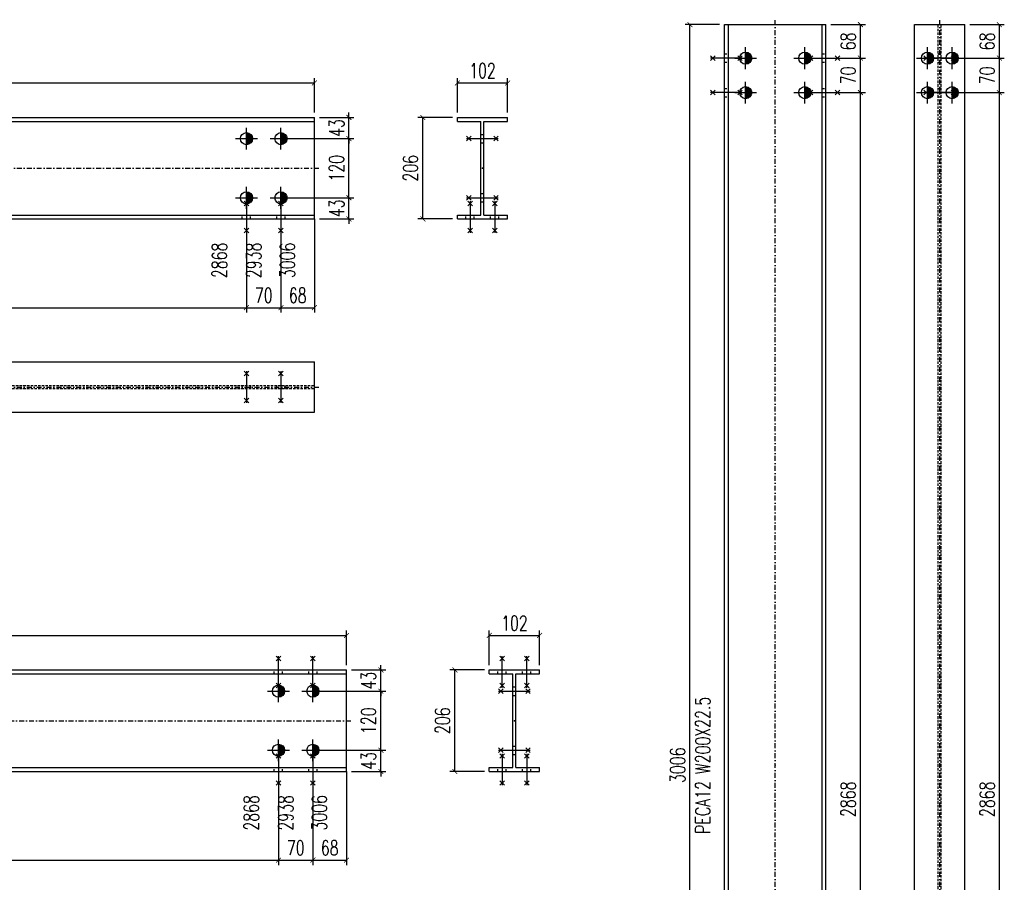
# Model space of a CAD drawing. Header units: feet. Extents: x 8647 to 79957, y -13328 to 10492.
# Tile 24 of 27: x 75112 to 77110, y -8763 to -7013. Entities that reach past the tile are written whole.
import ezdxf
from ezdxf.enums import TextEntityAlignment as Align

# ---------------------------------------------------------------- set-up
doc = ezdxf.new("R2010")
doc.units = ezdxf.units.FT
doc.header["$LTSCALE"] = 20
doc.header["$MEASUREMENT"] = 0
doc.linetypes.add('DASHDOT', pattern=[1, 0.5, -0.25, 0, -0.25])
doc.linetypes.add('HIDDEN', pattern=[0.375, 0.25, -0.125])
doc.layers.get('0').update_dxf_attribs({"linetype": 'CONTINUOUS'})
for name, color, linetype in [('A', 2, 'DASHDOT'), ('FORIR', 4, 'CONTINUOUS'), ('G', 3, 'CONTINUOUS'), ('TR', 6, 'HIDDEN'), ('TXT1', 7, 'CONTINUOUS')]:
    doc.layers.add(name, color=color, linetype=linetype)
doc.styles.add('1', font='romans', dxfattribs={"width": 0.7, "height": 30})
doc.dimstyles.get("Standard").update_dxf_attribs({"dimtxt": 30, "dimasz": 1, "dimexe": 1, "dimexo": 1, "dimgap": 1, "dimtad": 1, "dimdec": 0, "dimdsep": 46, "dimtxsty": '1', "dimblk": 'ARCHTICK', "dimcen": 3, "dimclrd": 1, "dimclre": 1, "dimclrt": 3, "dimadec": 0, "dimazin": 0, "dimtfac": 1, "dimtdec": 0, "dimtix": 1, "dimtmove": 0, "dimatfit": 3, "dimfxl": 0, "dimtolj": 1, "dimarcsym": 0})

# ---------------------------------------------------------------- blocks, each defined once
blk = doc.blocks.new('MS')
at = {"color": 6}
for p, q in [((-4.7, 22.8), (4.7, 32.1)), ((-4.7, 32.1), (4.7, 22.8)), ((-4.7, -22.8), (4.7, -32.1)), ((-4.7, -32.1), (4.7, -22.8))]:
    blk.add_line(p, q, dxfattribs=at)
at = {"color": 3}
blk.add_line((0, -32.1), (0, 32.1), dxfattribs=at)
at = {"flags": 1}
for tag, p, height in [('DIAM', (0, 0), 8.01), ('AVAN', (1.3, -18.2), 5.26), ('TOLE', (1.3, -9.7), 5.26), ('DIET', (1.3, -24.6), 5.26)]:
    blk.add_attdef(tag, p, '', height=height, dxfattribs=at)
blk = doc.blocks.new('M16')
for p, q in [((0, -22.2), (0, 22.2)), ((-22.2, 0), (22.2, 0))]:
    blk.add_line(p, q)
at = {"color": 4, "const_width": 12.3}
blk.add_lwpolyline([(0, -6.1, 1), (0, 6.1, 1)], format="xyb", dxfattribs=at)
blk.add_circle((0, 0), 12.3)
at = {"flags": 1}
blk.add_attdef('TOLE', (16.7, -8.3), '', height=5.26, dxfattribs=at)
blk = doc.blocks.new('3D_INFOPOS')
blk.add_point((0, 0))
at = {"layer": 'FORIR', "flags": 1}
for tag, p in [('POS_PEZ', (7.6, -4.3)), ('MAT_PRO', (7.6, -11.9))]:
    blk.add_attdef(tag, p, '', height=5.26, dxfattribs=at)
blk = doc.blocks.new('_ArchTick')
at = {"color": 0, "linetype": 'ByBlock', "const_width": 0.15}
blk.add_lwpolyline([(-0.5, -0.5), (0.5, 0.5)], dxfattribs=at)
blk = doc.blocks.new('*D84')
at = {"layer": 'TXT1', "color": 1, "lineweight": -2, "transparency": 16777216}
for p, q in [((76715.5, -7160.5), (76828.5, -7160.5)), ((76818.5, -10028.5), (76818.5, -7160.5)), ((76758.5, -10028.5), (76828.5, -10028.5))]:
    blk.add_line(p, q, dxfattribs=at)
at = {"layer": 'TXT1', "color": 1, "lineweight": -2, "transparency": 16777216, "xscale": 10, "yscale": 10, "zscale": 10}
for p, rotation in [((76818.5, -7160.5), 90), ((76818.5, -10028.5), 270)]:
    blk.add_blockref('_ArchTick', p, dxfattribs=dict(at, rotation=rotation))
at = {"layer": 'TXT1', "color": 3, "transparency": 16777216, "insert": (76793.5, -8594.5), "char_height": 30, "attachment_point": 5, "rotation": 90, "style": '1'}
blk.add_mtext('\\A1;2868', dxfattribs=at)
blk = doc.blocks.new('*D85')
at = {"layer": 'TXT1', "color": 1, "lineweight": -2, "transparency": 16777216}
for p, q in [((76715.5, -7090.5), (76828.5, -7090.5)), ((76818.5, -7160.5), (76818.5, -7090.5)), ((76715.5, -7160.5), (76828.5, -7160.5))]:
    blk.add_line(p, q, dxfattribs=at)
at = {"layer": 'TXT1', "color": 1, "lineweight": -2, "transparency": 16777216, "xscale": 10, "yscale": 10, "zscale": 10}
for p, rotation in [((76818.5, -7090.5), 90), ((76818.5, -7160.5), 270)]:
    blk.add_blockref('_ArchTick', p, dxfattribs=dict(at, rotation=rotation))
at = {"layer": 'TXT1', "color": 3, "transparency": 16777216, "insert": (76793.5, -7125.5), "char_height": 30, "attachment_point": 5, "rotation": 90, "style": '1'}
blk.add_mtext('\\A1;70', dxfattribs=at)
blk = doc.blocks.new('*D86')
at = {"layer": 'TXT1', "color": 1, "lineweight": -2, "transparency": 16777216}
for p, q in [((76758.5, -7022.5), (76828.5, -7022.5)), ((76818.5, -7090.5), (76818.5, -7022.5)), ((76715.5, -7090.5), (76828.5, -7090.5))]:
    blk.add_line(p, q, dxfattribs=at)
at = {"layer": 'TXT1', "color": 1, "lineweight": -2, "transparency": 16777216, "xscale": 10, "yscale": 10, "zscale": 10}
for p, rotation in [((76818.5, -7022.5), 90), ((76818.5, -7090.5), 270)]:
    blk.add_blockref('_ArchTick', p, dxfattribs=dict(at, rotation=rotation))
at = {"layer": 'TXT1', "color": 3, "transparency": 16777216, "insert": (76793.5, -7056.5), "char_height": 30, "attachment_point": 5, "rotation": 90, "style": '1'}
blk.add_mtext('\\A1;68', dxfattribs=at)
blk = doc.blocks.new('*D87')
at = {"layer": 'TXT1', "color": 1, "lineweight": -2, "transparency": 16777216}
for p, q in [((76532.5, -7022.5), (76462.5, -7022.5)), ((76472.5, -10028.5), (76472.5, -7022.5)), ((76532.5, -10028.5), (76462.5, -10028.5))]:
    blk.add_line(p, q, dxfattribs=at)
at = {"layer": 'TXT1', "color": 1, "lineweight": -2, "transparency": 16777216, "xscale": 10, "yscale": 10, "zscale": 10}
for p, rotation in [((76472.5, -7022.5), 90), ((76472.5, -10028.5), 270)]:
    blk.add_blockref('_ArchTick', p, dxfattribs=dict(at, rotation=rotation))
at = {"layer": 'TXT1', "color": 3, "transparency": 16777216, "insert": (76447.5, -8525.5), "char_height": 30, "attachment_point": 5, "rotation": 90, "style": '1'}
blk.add_mtext('\\A1;3006', dxfattribs=at)
blk = doc.blocks.new('3D_INFOM')
blk.add_point((0, 0))
at = {"layer": 'FORIR', "flags": 1}
for tag, p in [('MARK', (7.55, -4.31)), ('NUM_DIS', (7.55, -11.68)), ('NOT_PEZ', (45.73, -11.68)), ('QTA_PEZ', (7.55, -18.55)), ('TIP_PEZ', (45.73, -18.55)), ('TRA_PEZ', (7.55, -26.33)), ('COS_PEZ', (45.73, -26.33)), ('DES_PEZ', (7.55, -33.75))]:
    blk.add_attdef(tag, p, '', height=5, dxfattribs=at)
blk = doc.blocks.new('*D89')
at = {"layer": 'TXT1', "color": 1, "lineweight": -2, "transparency": 16777216}
for p, q in [((77014.5, -7160.5), (77110.5, -7160.5)), ((77100.5, -10028.5), (77100.5, -7160.5)), ((77040.5, -10028.5), (77110.5, -10028.5))]:
    blk.add_line(p, q, dxfattribs=at)
at = {"layer": 'TXT1', "color": 1, "lineweight": -2, "transparency": 16777216, "xscale": 10, "yscale": 10, "zscale": 10}
for p, rotation in [((77100.5, -7160.5), 90), ((77100.5, -10028.5), 270)]:
    blk.add_blockref('_ArchTick', p, dxfattribs=dict(at, rotation=rotation))
at = {"layer": 'TXT1', "color": 3, "transparency": 16777216, "insert": (77075.5, -8594.5), "char_height": 30, "attachment_point": 5, "rotation": 90, "style": '1'}
blk.add_mtext('\\A1;2868', dxfattribs=at)
blk = doc.blocks.new('*D90')
at = {"layer": 'TXT1', "color": 1, "lineweight": -2, "transparency": 16777216}
for p, q in [((77014.5, -7090.5), (77110.5, -7090.5)), ((77100.5, -7160.5), (77100.5, -7090.5)), ((77014.5, -7160.5), (77110.5, -7160.5))]:
    blk.add_line(p, q, dxfattribs=at)
at = {"layer": 'TXT1', "color": 1, "lineweight": -2, "transparency": 16777216, "xscale": 10, "yscale": 10, "zscale": 10}
for p, rotation in [((77100.5, -7090.5), 90), ((77100.5, -7160.5), 270)]:
    blk.add_blockref('_ArchTick', p, dxfattribs=dict(at, rotation=rotation))
at = {"layer": 'TXT1', "color": 3, "transparency": 16777216, "insert": (77075.5, -7125.5), "char_height": 30, "attachment_point": 5, "rotation": 90, "style": '1'}
blk.add_mtext('\\A1;70', dxfattribs=at)
blk = doc.blocks.new('*D91')
at = {"layer": 'TXT1', "color": 1, "lineweight": -2, "transparency": 16777216}
for p, q in [((77040.5, -7022.5), (77110.5, -7022.5)), ((77100.5, -7090.5), (77100.5, -7022.5)), ((77014.5, -7090.5), (77110.5, -7090.5))]:
    blk.add_line(p, q, dxfattribs=at)
at = {"layer": 'TXT1', "color": 1, "lineweight": -2, "transparency": 16777216, "xscale": 10, "yscale": 10, "zscale": 10}
for p, rotation in [((77100.5, -7022.5), 90), ((77100.5, -7090.5), 270)]:
    blk.add_blockref('_ArchTick', p, dxfattribs=dict(at, rotation=rotation))
at = {"layer": 'TXT1', "color": 3, "transparency": 16777216, "insert": (77075.5, -7056.5), "char_height": 30, "attachment_point": 5, "rotation": 90, "style": '1'}
blk.add_mtext('\\A1;68', dxfattribs=at)
blk = doc.blocks.new('*D243')
at = {"layer": 'TXT1', "color": 1, "lineweight": -2, "transparency": 16777216}
for p, q in [((75572.3, -7383.9), (75572.3, -7606.9)), ((75642.3, -7383.9), (75642.3, -7606.9)), ((75572.3, -7596.9), (75642.3, -7596.9))]:
    blk.add_line(p, q, dxfattribs=at)
at = {"layer": 'TXT1', "color": 1, "lineweight": -2, "transparency": 16777216, "xscale": 10, "yscale": 10, "zscale": 10, "rotation": 180}
blk.add_blockref('_ArchTick', (75572.3, -7596.9), dxfattribs=at)
at = {"layer": 'TXT1', "color": 1, "lineweight": -2, "transparency": 16777216, "xscale": 10, "yscale": 10, "zscale": 10}
blk.add_blockref('_ArchTick', (75642.3, -7596.9), dxfattribs=at)
at = {"layer": 'TXT1', "color": 3, "transparency": 16777216, "insert": (75607.3, -7571.9), "char_height": 30, "attachment_point": 5, "style": '1'}
blk.add_mtext('\\A1;70', dxfattribs=at)
blk = doc.blocks.new('*D244')
at = {"layer": 'TXT1', "color": 1, "lineweight": -2, "transparency": 16777216}
for p, q in [((75572.3, -7383.9), (75572.3, -7606.9)), ((72704.3, -7426.9), (72704.3, -7606.9)), ((72704.3, -7596.9), (75572.3, -7596.9))]:
    blk.add_line(p, q, dxfattribs=at)
at = {"layer": 'TXT1', "color": 1, "lineweight": -2, "transparency": 16777216, "xscale": 10, "yscale": 10, "zscale": 10, "rotation": 180}
blk.add_blockref('_ArchTick', (72704.3, -7596.9), dxfattribs=at)
at = {"layer": 'TXT1', "color": 1, "lineweight": -2, "transparency": 16777216, "xscale": 10, "yscale": 10, "zscale": 10}
blk.add_blockref('_ArchTick', (75572.3, -7596.9), dxfattribs=at)
at = {"layer": 'TXT1', "color": 3, "transparency": 16777216, "insert": (74138.3, -7571.9), "char_height": 30, "attachment_point": 5, "style": '1'}
blk.add_mtext('\\A1;2868', dxfattribs=at)
blk = doc.blocks.new('*D245')
at = {"layer": 'TXT1', "color": 1, "lineweight": -2, "transparency": 16777216}
for p, q in [((75642.3, -7383.9), (75642.3, -7606.9)), ((75710.3, -7426.9), (75710.3, -7606.9)), ((75642.3, -7596.9), (75710.3, -7596.9))]:
    blk.add_line(p, q, dxfattribs=at)
at = {"layer": 'TXT1', "color": 1, "lineweight": -2, "transparency": 16777216, "xscale": 10, "yscale": 10, "zscale": 10, "rotation": 180}
blk.add_blockref('_ArchTick', (75642.3, -7596.9), dxfattribs=at)
at = {"layer": 'TXT1', "color": 1, "lineweight": -2, "transparency": 16777216, "xscale": 10, "yscale": 10, "zscale": 10}
blk.add_blockref('_ArchTick', (75710.3, -7596.9), dxfattribs=at)
at = {"layer": 'TXT1', "color": 3, "transparency": 16777216, "insert": (75676.3, -7571.9), "char_height": 30, "attachment_point": 5, "style": '1'}
blk.add_mtext('\\A1;68', dxfattribs=at)
blk = doc.blocks.new('*D246')
at = {"layer": 'TXT1', "color": 1, "lineweight": -2, "transparency": 16777216}
for p, q in [((75652.3, -7253.9), (75790.3, -7253.9)), ((75780.3, -7373.9), (75780.3, -7253.9)), ((75652.3, -7373.9), (75790.3, -7373.9))]:
    blk.add_line(p, q, dxfattribs=at)
at = {"layer": 'TXT1', "color": 1, "lineweight": -2, "transparency": 16777216, "xscale": 10, "yscale": 10, "zscale": 10}
for p, rotation in [((75780.3, -7253.9), 90), ((75780.3, -7373.9), 270)]:
    blk.add_blockref('_ArchTick', p, dxfattribs=dict(at, rotation=rotation))
at = {"layer": 'TXT1', "color": 3, "transparency": 16777216, "insert": (75755.3, -7313.9), "char_height": 30, "attachment_point": 5, "rotation": 90, "style": '1'}
blk.add_mtext('\\A1;120', dxfattribs=at)
blk = doc.blocks.new('*D247')
at = {"layer": 'TXT1', "color": 1, "lineweight": -2, "transparency": 16777216}
for p, q in [((75720.3, -7210.9), (75790.3, -7210.9)), ((75780.3, -7210.9), (75780.3, -7200.9)), ((75780.3, -7253.9), (75780.3, -7210.9)), ((75652.3, -7253.9), (75790.3, -7253.9)), ((75780.3, -7253.9), (75780.3, -7263.9))]:
    blk.add_line(p, q, dxfattribs=at)
at = {"layer": 'TXT1', "color": 1, "lineweight": -2, "transparency": 16777216, "xscale": 10, "yscale": 10, "zscale": 10}
for p, rotation in [((75780.3, -7210.9), 270), ((75780.3, -7253.9), 90)]:
    blk.add_blockref('_ArchTick', p, dxfattribs=dict(at, rotation=rotation))
at = {"layer": 'TXT1', "color": 3, "transparency": 16777216, "insert": (75755.3, -7232.4), "char_height": 30, "attachment_point": 5, "rotation": 90, "style": '1'}
blk.add_mtext('\\A1;43', dxfattribs=at)
blk = doc.blocks.new('*D248')
at = {"layer": 'TXT1', "color": 1, "lineweight": -2, "transparency": 16777216}
for p, q in [((75652.3, -7373.9), (75790.3, -7373.9)), ((75780.3, -7373.9), (75780.3, -7363.9)), ((75780.3, -7416.9), (75780.3, -7373.9)), ((75720.3, -7416.9), (75790.3, -7416.9)), ((75780.3, -7416.9), (75780.3, -7426.9))]:
    blk.add_line(p, q, dxfattribs=at)
at = {"layer": 'TXT1', "color": 1, "lineweight": -2, "transparency": 16777216, "xscale": 10, "yscale": 10, "zscale": 10}
for p, rotation in [((75780.3, -7373.9), 270), ((75780.3, -7416.9), 90)]:
    blk.add_blockref('_ArchTick', p, dxfattribs=dict(at, rotation=rotation))
at = {"layer": 'TXT1', "color": 3, "transparency": 16777216, "insert": (75755.3, -7395.4), "char_height": 30, "attachment_point": 5, "rotation": 90, "style": '1'}
blk.add_mtext('\\A1;43', dxfattribs=at)
blk = doc.blocks.new('*D249')
at = {"layer": 'TXT1', "color": 1, "lineweight": -2, "transparency": 16777216}
for p, q in [((72704.3, -7200.9), (72704.3, -7130.9)), ((75710.3, -7200.9), (75710.3, -7130.9)), ((72704.3, -7140.9), (75710.3, -7140.9))]:
    blk.add_line(p, q, dxfattribs=at)
at = {"layer": 'TXT1', "color": 1, "lineweight": -2, "transparency": 16777216, "xscale": 10, "yscale": 10, "zscale": 10, "rotation": 180}
blk.add_blockref('_ArchTick', (72704.3, -7140.9), dxfattribs=at)
at = {"layer": 'TXT1', "color": 1, "lineweight": -2, "transparency": 16777216, "xscale": 10, "yscale": 10, "zscale": 10}
blk.add_blockref('_ArchTick', (75710.3, -7140.9), dxfattribs=at)
at = {"layer": 'TXT1', "color": 3, "transparency": 16777216, "insert": (74207.3, -7115.9), "char_height": 30, "attachment_point": 5, "style": '1'}
blk.add_mtext('\\A1;3006', dxfattribs=at)
blk = doc.blocks.new('*D251')
at = {"layer": 'TXT1', "color": 1, "lineweight": -2, "transparency": 16777216}
for p, q in [((76000.3, -7200.9), (76000.3, -7130.9)), ((76102.3, -7200.9), (76102.3, -7130.9)), ((76000.3, -7140.9), (76102.3, -7140.9))]:
    blk.add_line(p, q, dxfattribs=at)
at = {"layer": 'TXT1', "color": 1, "lineweight": -2, "transparency": 16777216, "xscale": 10, "yscale": 10, "zscale": 10, "rotation": 180}
blk.add_blockref('_ArchTick', (76000.3, -7140.9), dxfattribs=at)
at = {"layer": 'TXT1', "color": 1, "lineweight": -2, "transparency": 16777216, "xscale": 10, "yscale": 10, "zscale": 10}
blk.add_blockref('_ArchTick', (76102.3, -7140.9), dxfattribs=at)
at = {"layer": 'TXT1', "color": 3, "transparency": 16777216, "insert": (76051.3, -7115.9), "char_height": 30, "attachment_point": 5, "style": '1'}
blk.add_mtext('\\A1;102', dxfattribs=at)
blk = doc.blocks.new('*D252')
at = {"layer": 'TXT1', "color": 1, "lineweight": -2, "transparency": 16777216}
for p, q in [((75990.3, -7210.9), (75920.3, -7210.9)), ((75930.3, -7416.9), (75930.3, -7210.9)), ((75990.3, -7416.9), (75920.3, -7416.9))]:
    blk.add_line(p, q, dxfattribs=at)
at = {"layer": 'TXT1', "color": 1, "lineweight": -2, "transparency": 16777216, "xscale": 10, "yscale": 10, "zscale": 10}
for p, rotation in [((75930.3, -7210.9), 90), ((75930.3, -7416.9), 270)]:
    blk.add_blockref('_ArchTick', p, dxfattribs=dict(at, rotation=rotation))
at = {"layer": 'TXT1', "color": 3, "transparency": 16777216, "insert": (75905.3, -7313.9), "char_height": 30, "attachment_point": 5, "rotation": 90, "style": '1'}
blk.add_mtext('\\A1;206', dxfattribs=at)
blk = doc.blocks.new('*D253')
at = {"layer": 'TXT1', "color": 1, "lineweight": -2, "transparency": 16777216}
for p, q in [((75637.2, -8505.1), (75637.2, -8728.1)), ((75707.2, -8505.1), (75707.2, -8728.1)), ((75637.2, -8718.1), (75707.2, -8718.1))]:
    blk.add_line(p, q, dxfattribs=at)
at = {"layer": 'TXT1', "color": 1, "lineweight": -2, "transparency": 16777216, "xscale": 10, "yscale": 10, "zscale": 10, "rotation": 180}
blk.add_blockref('_ArchTick', (75637.2, -8718.1), dxfattribs=at)
at = {"layer": 'TXT1', "color": 1, "lineweight": -2, "transparency": 16777216, "xscale": 10, "yscale": 10, "zscale": 10}
blk.add_blockref('_ArchTick', (75707.2, -8718.1), dxfattribs=at)
at = {"layer": 'TXT1', "color": 3, "transparency": 16777216, "insert": (75672.2, -8693.1), "char_height": 30, "attachment_point": 5, "style": '1'}
blk.add_mtext('\\A1;70', dxfattribs=at)
blk = doc.blocks.new('*D254')
at = {"layer": 'TXT1', "color": 1, "lineweight": -2, "transparency": 16777216}
for p, q in [((75637.2, -8505.1), (75637.2, -8728.1)), ((72769.2, -8548.1), (72769.2, -8728.1)), ((72769.2, -8718.1), (75637.2, -8718.1))]:
    blk.add_line(p, q, dxfattribs=at)
at = {"layer": 'TXT1', "color": 1, "lineweight": -2, "transparency": 16777216, "xscale": 10, "yscale": 10, "zscale": 10, "rotation": 180}
blk.add_blockref('_ArchTick', (72769.2, -8718.1), dxfattribs=at)
at = {"layer": 'TXT1', "color": 1, "lineweight": -2, "transparency": 16777216, "xscale": 10, "yscale": 10, "zscale": 10}
blk.add_blockref('_ArchTick', (75637.2, -8718.1), dxfattribs=at)
at = {"layer": 'TXT1', "color": 3, "transparency": 16777216, "insert": (74203.2, -8693.1), "char_height": 30, "attachment_point": 5, "style": '1'}
blk.add_mtext('\\A1;2868', dxfattribs=at)
blk = doc.blocks.new('*D255')
at = {"layer": 'TXT1', "color": 1, "lineweight": -2, "transparency": 16777216}
for p, q in [((75707.2, -8505.1), (75707.2, -8728.1)), ((75775.2, -8548.1), (75775.2, -8728.1)), ((75707.2, -8718.1), (75775.2, -8718.1))]:
    blk.add_line(p, q, dxfattribs=at)
at = {"layer": 'TXT1', "color": 1, "lineweight": -2, "transparency": 16777216, "xscale": 10, "yscale": 10, "zscale": 10, "rotation": 180}
blk.add_blockref('_ArchTick', (75707.2, -8718.1), dxfattribs=at)
at = {"layer": 'TXT1', "color": 1, "lineweight": -2, "transparency": 16777216, "xscale": 10, "yscale": 10, "zscale": 10}
blk.add_blockref('_ArchTick', (75775.2, -8718.1), dxfattribs=at)
at = {"layer": 'TXT1', "color": 3, "transparency": 16777216, "insert": (75741.2, -8693.1), "char_height": 30, "attachment_point": 5, "style": '1'}
blk.add_mtext('\\A1;68', dxfattribs=at)
blk = doc.blocks.new('*D256')
at = {"layer": 'TXT1', "color": 1, "lineweight": -2, "transparency": 16777216}
for p, q in [((75717.2, -8375.1), (75855.2, -8375.1)), ((75845.2, -8495.1), (75845.2, -8375.1)), ((75717.2, -8495.1), (75855.2, -8495.1))]:
    blk.add_line(p, q, dxfattribs=at)
at = {"layer": 'TXT1', "color": 1, "lineweight": -2, "transparency": 16777216, "xscale": 10, "yscale": 10, "zscale": 10}
for p, rotation in [((75845.2, -8375.1), 90), ((75845.2, -8495.1), 270)]:
    blk.add_blockref('_ArchTick', p, dxfattribs=dict(at, rotation=rotation))
at = {"layer": 'TXT1', "color": 3, "transparency": 16777216, "insert": (75820.2, -8435.1), "char_height": 30, "attachment_point": 5, "rotation": 90, "style": '1'}
blk.add_mtext('\\A1;120', dxfattribs=at)
blk = doc.blocks.new('*D257')
at = {"layer": 'TXT1', "color": 1, "lineweight": -2, "transparency": 16777216}
for p, q in [((75785.2, -8332.1), (75855.2, -8332.1)), ((75845.2, -8332.1), (75845.2, -8322.1)), ((75845.2, -8375.1), (75845.2, -8332.1)), ((75717.2, -8375.1), (75855.2, -8375.1)), ((75845.2, -8375.1), (75845.2, -8385.1))]:
    blk.add_line(p, q, dxfattribs=at)
at = {"layer": 'TXT1', "color": 1, "lineweight": -2, "transparency": 16777216, "xscale": 10, "yscale": 10, "zscale": 10}
for p, rotation in [((75845.2, -8332.1), 270), ((75845.2, -8375.1), 90)]:
    blk.add_blockref('_ArchTick', p, dxfattribs=dict(at, rotation=rotation))
at = {"layer": 'TXT1', "color": 3, "transparency": 16777216, "insert": (75820.2, -8353.6), "char_height": 30, "attachment_point": 5, "rotation": 90, "style": '1'}
blk.add_mtext('\\A1;43', dxfattribs=at)
blk = doc.blocks.new('*D258')
at = {"layer": 'TXT1', "color": 1, "lineweight": -2, "transparency": 16777216}
for p, q in [((75845.2, -8495.1), (75845.2, -8485.1)), ((75717.2, -8495.1), (75855.2, -8495.1)), ((75845.2, -8538.1), (75845.2, -8495.1)), ((75785.2, -8538.1), (75855.2, -8538.1)), ((75845.2, -8538.1), (75845.2, -8548.1))]:
    blk.add_line(p, q, dxfattribs=at)
at = {"layer": 'TXT1', "color": 1, "lineweight": -2, "transparency": 16777216, "xscale": 10, "yscale": 10, "zscale": 10}
for p, rotation in [((75845.2, -8495.1), 270), ((75845.2, -8538.1), 90)]:
    blk.add_blockref('_ArchTick', p, dxfattribs=dict(at, rotation=rotation))
at = {"layer": 'TXT1', "color": 3, "transparency": 16777216, "insert": (75820.2, -8516.6), "char_height": 30, "attachment_point": 5, "rotation": 90, "style": '1'}
blk.add_mtext('\\A1;43', dxfattribs=at)
blk = doc.blocks.new('*D259')
at = {"layer": 'TXT1', "color": 1, "lineweight": -2, "transparency": 16777216}
for p, q in [((72769.2, -8322.1), (72769.2, -8252.1)), ((75775.2, -8322.1), (75775.2, -8252.1)), ((72769.2, -8262.1), (75775.2, -8262.1))]:
    blk.add_line(p, q, dxfattribs=at)
at = {"layer": 'TXT1', "color": 1, "lineweight": -2, "transparency": 16777216, "xscale": 10, "yscale": 10, "zscale": 10, "rotation": 180}
blk.add_blockref('_ArchTick', (72769.2, -8262.1), dxfattribs=at)
at = {"layer": 'TXT1', "color": 1, "lineweight": -2, "transparency": 16777216, "xscale": 10, "yscale": 10, "zscale": 10}
blk.add_blockref('_ArchTick', (75775.2, -8262.1), dxfattribs=at)
at = {"layer": 'TXT1', "color": 3, "transparency": 16777216, "insert": (74272.2, -8237.1), "char_height": 30, "attachment_point": 5, "style": '1'}
blk.add_mtext('\\A1;3006', dxfattribs=at)
blk = doc.blocks.new('*D261')
at = {"layer": 'TXT1', "color": 1, "lineweight": -2, "transparency": 16777216}
for p, q in [((76065.2, -8322.1), (76065.2, -8252.1)), ((76167.2, -8322.1), (76167.2, -8252.1)), ((76065.2, -8262.1), (76167.2, -8262.1))]:
    blk.add_line(p, q, dxfattribs=at)
at = {"layer": 'TXT1', "color": 1, "lineweight": -2, "transparency": 16777216, "xscale": 10, "yscale": 10, "zscale": 10, "rotation": 180}
blk.add_blockref('_ArchTick', (76065.2, -8262.1), dxfattribs=at)
at = {"layer": 'TXT1', "color": 1, "lineweight": -2, "transparency": 16777216, "xscale": 10, "yscale": 10, "zscale": 10}
blk.add_blockref('_ArchTick', (76167.2, -8262.1), dxfattribs=at)
at = {"layer": 'TXT1', "color": 3, "transparency": 16777216, "insert": (76116.2, -8237.1), "char_height": 30, "attachment_point": 5, "style": '1'}
blk.add_mtext('\\A1;102', dxfattribs=at)
blk = doc.blocks.new('*D262')
at = {"layer": 'TXT1', "color": 1, "lineweight": -2, "transparency": 16777216}
for p, q in [((76055.2, -8332.1), (75985.2, -8332.1)), ((75995.2, -8538.1), (75995.2, -8332.1)), ((76055.2, -8538.1), (75985.2, -8538.1))]:
    blk.add_line(p, q, dxfattribs=at)
at = {"layer": 'TXT1', "color": 1, "lineweight": -2, "transparency": 16777216, "xscale": 10, "yscale": 10, "zscale": 10}
for p, rotation in [((75995.2, -8332.1), 90), ((75995.2, -8538.1), 270)]:
    blk.add_blockref('_ArchTick', p, dxfattribs=dict(at, rotation=rotation))
at = {"layer": 'TXT1', "color": 3, "transparency": 16777216, "insert": (75970.2, -8435.1), "char_height": 30, "attachment_point": 5, "rotation": 90, "style": '1'}
blk.add_mtext('\\A1;206', dxfattribs=at)

msp = doc.modelspace()

# ---------------------------------------------------------------- linework, layer by layer
at = {"layer": 'A'}
for p, q in [((76645.5, -10038.5), (76645.5, -7012.5)), ((76979.5, -10038.5), (76979.5, -7012.5)), ((72694.3, -7313.9), (75720.3, -7313.9)), ((72694.3, -7757.9), (75720.3, -7757.9)), ((72759.2, -8435.1), (75785.2, -8435.1))]:
    msp.add_line(p, q, dxfattribs=at)
for p in [(76542.5, -7082), (76048.2, -7262.4), (75563.8, -7416.9), (75628.7, -8340.1), (76113.1, -8383.6)]:
    msp.add_point(p, dxfattribs=at)
at = {"layer": 'G'}
for p, q in [((76542.5, -10028.5), (76542.5, -7022.5)), ((76542.5, -7022.5), (76748.5, -7022.5)), ((76550.5, -10028.5), (76550.5, -7022.5)), ((76740.5, -10028.5), (76740.5, -7022.5)), ((76748.5, -10028.5), (76748.5, -7022.5)), ((76928.5, -10028.5), (76928.5, -7022.5)), ((76928.5, -7022.5), (77030.5, -7022.5)), ((77030.5, -10028.5), (77030.5, -7022.5)), ((72704.3, -7210.9), (75710.3, -7210.9)), ((75710.3, -7416.9), (75710.3, -7210.9)), ((76000.3, -7210.9), (76102.3, -7210.9)), ((76000.3, -7218.9), (76000.3, -7210.9)), ((76102.3, -7218.9), (76102.3, -7210.9)), ((72704.3, -7218.9), (75710.3, -7218.9)), ((76000.3, -7218.9), (76048.2, -7218.9)), ((76048.2, -7408.9), (76048.2, -7218.9)), ((76054.4, -7408.9), (76054.4, -7218.9)), ((76054.4, -7218.9), (76102.3, -7218.9)), ((72704.3, -7408.9), (75710.3, -7408.9)), ((76000.3, -7416.9), (76000.3, -7408.9)), ((76000.3, -7408.9), (76048.2, -7408.9)), ((76054.4, -7408.9), (76102.3, -7408.9)), ((76102.3, -7416.9), (76102.3, -7408.9)), ((72704.3, -7416.9), (75710.3, -7416.9)), ((76000.3, -7416.9), (76102.3, -7416.9)), ((72704.3, -7706.9), (75710.3, -7706.9)), ((75710.3, -7808.9), (75710.3, -7706.9)), ((72704.3, -7808.9), (75710.3, -7808.9)), ((72769.2, -8332.1), (75775.2, -8332.1)), ((75775.2, -8538.1), (75775.2, -8332.1)), ((76065.2, -8340.1), (76065.2, -8332.1)), ((76065.2, -8332.1), (76167.2, -8332.1)), ((76167.2, -8340.1), (76167.2, -8332.1)), ((72769.2, -8340.1), (75775.2, -8340.1)), ((76065.2, -8340.1), (76113.1, -8340.1)), ((76113.1, -8530.1), (76113.1, -8340.1)), ((76119.3, -8530.1), (76119.3, -8340.1)), ((76119.3, -8340.1), (76167.2, -8340.1)), ((72769.2, -8530.1), (75775.2, -8530.1)), ((76065.2, -8538.1), (76065.2, -8530.1)), ((76065.2, -8530.1), (76113.1, -8530.1)), ((76119.3, -8530.1), (76167.2, -8530.1)), ((76167.2, -8538.1), (76167.2, -8530.1)), ((72769.2, -8538.1), (75775.2, -8538.1)), ((76065.2, -8538.1), (76167.2, -8538.1))]:
    msp.add_line(p, q, dxfattribs=at)
for p in [(76542.5, -7082), (76048.2, -7262.4), (75563.8, -7416.9), (75628.7, -8340.1), (76113.1, -8383.6)]:
    msp.add_point(p, dxfattribs=at)
at = {"layer": 'TR'}
for p, q in [((76976.4, -10028.5), (76976.4, -7022.5)), ((76982.6, -10028.5), (76982.6, -7022.5)), ((76542.5, -7082), (76550.5, -7082)), ((76740.5, -7082), (76748.5, -7082)), ((76976.4, -7082), (76982.6, -7082)), ((76542.5, -7099), (76550.5, -7099)), ((76740.5, -7099), (76748.5, -7099)), ((76976.4, -7099), (76982.6, -7099)), ((76542.5, -7152), (76550.5, -7152)), ((76740.5, -7152), (76748.5, -7152)), ((76976.4, -7152), (76982.6, -7152)), ((76542.5, -7169), (76550.5, -7169)), ((76740.5, -7169), (76748.5, -7169)), ((76976.4, -7169), (76982.6, -7169)), ((76048.2, -7245.4), (76054.4, -7245.4)), ((76048.2, -7262.4), (76054.4, -7262.4)), ((76048.2, -7365.4), (76054.4, -7365.4)), ((76048.2, -7382.4), (76054.4, -7382.4)), ((75563.8, -7416.9), (75563.8, -7408.9)), ((75580.8, -7416.9), (75580.8, -7408.9)), ((75633.8, -7416.9), (75633.8, -7408.9)), ((75650.8, -7416.9), (75650.8, -7408.9)), ((76017.8, -7416.9), (76017.8, -7408.9)), ((76034.8, -7416.9), (76034.8, -7408.9)), ((76067.8, -7416.9), (76067.8, -7408.9)), ((76084.8, -7416.9), (76084.8, -7408.9)), ((72704.3, -7754.8), (75710.3, -7754.8)), ((72704.3, -7761), (75710.3, -7761)), ((75563.8, -7761), (75563.8, -7754.8)), ((75580.8, -7761), (75580.8, -7754.8)), ((75633.8, -7761), (75633.8, -7754.8)), ((75650.8, -7761), (75650.8, -7754.8)), ((75628.7, -8340.1), (75628.7, -8332.1)), ((75645.7, -8340.1), (75645.7, -8332.1)), ((75698.7, -8340.1), (75698.7, -8332.1)), ((75715.7, -8340.1), (75715.7, -8332.1)), ((76082.7, -8340.1), (76082.7, -8332.1)), ((76099.7, -8340.1), (76099.7, -8332.1)), ((76132.7, -8340.1), (76132.7, -8332.1)), ((76149.7, -8340.1), (76149.7, -8332.1)), ((76113.1, -8366.6), (76119.3, -8366.6)), ((76113.1, -8383.6), (76119.3, -8383.6)), ((76113.1, -8486.6), (76119.3, -8486.6)), ((76113.1, -8503.6), (76119.3, -8503.6)), ((75628.7, -8538.1), (75628.7, -8530.1)), ((75645.7, -8538.1), (75645.7, -8530.1)), ((75698.7, -8538.1), (75698.7, -8530.1)), ((75715.7, -8538.1), (75715.7, -8530.1)), ((76082.7, -8538.1), (76082.7, -8530.1)), ((76099.7, -8538.1), (76099.7, -8530.1)), ((76132.7, -8538.1), (76132.7, -8530.1)), ((76149.7, -8538.1), (76149.7, -8530.1))]:
    msp.add_line(p, q, dxfattribs=at)
for p in [(76542.5, -7082), (76048.2, -7262.4), (75563.8, -7416.9), (75628.7, -8340.1), (76113.1, -8383.6)]:
    msp.add_point(p, dxfattribs=at)
at = {"layer": 'TXT1'}
for p, q in [((75572.3, -7373.9), (75572.3, -7536.9)), ((75642.3, -7373.9), (75642.3, -7536.9)), ((75710.3, -7416.9), (75710.3, -7536.9)), ((75637.2, -8495.1), (75637.2, -8658.1)), ((75707.2, -8495.1), (75707.2, -8658.1)), ((75775.2, -8538.1), (75775.2, -8658.1))]:
    msp.add_line(p, q, dxfattribs=at)

# ---------------------------------------------------------------- block references
for name, p in [('M16', (76585.5, -7090.5)), ('M16', (76705.5, -7090.5)), ('M16', (76954.5, -7090.5)), ('M16', (77004.5, -7090.5)), ('M16', (76585.5, -7160.5)), ('M16', (76705.5, -7160.5)), ('M16', (76954.5, -7160.5)), ('M16', (77004.5, -7160.5)), ('M16', (75572.3, -7253.9)), ('M16', (75642.3, -7253.9)), ('M16', (75572.3, -7373.9)), ('M16', (75642.3, -7373.9)), ('MS', (75637.2, -8336.1)), ('MS', (75707.2, -8336.1)), ('MS', (76091.2, -8336.1)), ('MS', (76141.2, -8336.1)), ('M16', (75637.2, -8375.1)), ('M16', (75707.2, -8375.1)), ('M16', (75637.2, -8495.1)), ('M16', (75707.2, -8495.1)), ('3D_INFOPOS', (76645.5, -8525.5)), ('3D_INFOPOS', (76979.5, -8525.5))]:
    msp.add_blockref(name, p)
for p, rotation in [((76546.5, -7090.5), 90), ((76744.5, -7090.5), 270), ((76979.5, -7090.5), 90), ((76546.5, -7160.5), 90), ((76744.5, -7160.5), 270), ((76979.5, -7160.5), 90), ((76051.3, -7253.9), 270), ((76051.3, -7373.9), 270), ((75572.3, -7412.9), 180), ((75642.3, -7412.9), 180), ((76026.3, -7412.9), 180), ((76076.3, -7412.9), 180), ((75572.3, -7757.9), 180), ((75642.3, -7757.9), 180), ((76116.2, -8375.1), 270), ((76116.2, -8495.1), 270), ((75637.2, -8534.1), 180), ((75707.2, -8534.1), 180), ((76091.2, -8534.1), 180), ((76141.2, -8534.1), 180)]:
    msp.add_blockref('MS', p, dxfattribs=dict(rotation=rotation))
at = {"xscale": 10, "yscale": 10, "zscale": 10}
for p in [(76051.3, -7313.9), (76116.2, -8435.1), (76645.5, -8525.5), (76979.5, -8525.5)]:
    msp.add_blockref('3D_INFOM', p, dxfattribs=at)

# ---------------------------------------------------------------- texts
at = {"layer": 'TXT1', "style": '1', "width": 0.7}
for s, p in [('2868', (75532.3, -7536.9)), ('2938', (75602.3, -7536.9)), ('3006', (75670.3, -7536.9)), ('2868', (75597.2, -8658.1)), ('2938', (75667.2, -8658.1)), ('3006', (75735.2, -8658.1))]:
    msp.add_text(s, height=30, rotation=90, dxfattribs=at).set_placement(p)
at = {"layer": 'TXT1', "color": 7, "style": '1', "width": 0.7}
msp.add_text('PECA12 W200X22.5', height=30, rotation=90, dxfattribs=at).set_placement((76522.5, -8525.5), align=Align.BOTTOM_CENTER)

# ---------------------------------------------------------------- dimensions: what is measured, and where the dimension line sits
at = {"layer": 'TXT1'}
for base, p1, p2, picture, middle in [((76472.5, -7022.5), (76542.5, -10028.5), (76542.5, -7022.5), '*D87', (76447.5, -8525.5)), ((76818.5, -7022.5), (76705.5, -7090.5), (76748.5, -7022.5), '*D86', (76793.5, -7056.5)), ((77100.5, -7022.5), (77004.5, -7090.5), (77030.5, -7022.5), '*D91', (77075.5, -7056.5)), ((76818.5, -7090.5), (76705.5, -7160.5), (76705.5, -7090.5), '*D85', (76793.5, -7125.5)), ((77100.5, -7090.5), (77004.5, -7160.5), (77004.5, -7090.5), '*D90', (77075.5, -7125.5)), ((76818.5, -7160.5), (76748.5, -10028.5), (76705.5, -7160.5), '*D84', (76793.5, -8594.5)), ((77100.5, -7160.5), (77030.5, -10028.5), (77004.5, -7160.5), '*D89', (77075.5, -8594.5)), ((75780.3, -7210.9), (75642.3, -7253.9), (75710.3, -7210.9), '*D247', (75755.3, -7232.4)), ((75930.3, -7210.9), (76000.3, -7416.9), (76000.3, -7210.9), '*D252', (75905.3, -7313.9)), ((75780.3, -7253.9), (75642.3, -7373.9), (75642.3, -7253.9), '*D246', (75755.3, -7313.9)), ((75780.3, -7373.9), (75710.3, -7416.9), (75642.3, -7373.9), '*D248', (75755.3, -7395.4)), ((75845.2, -8332.1), (75707.2, -8375.1), (75775.2, -8332.1), '*D257', (75820.2, -8353.6)), ((75995.2, -8332.1), (76065.2, -8538.1), (76065.2, -8332.1), '*D262', (75970.2, -8435.1)), ((75845.2, -8375.1), (75707.2, -8495.1), (75707.2, -8375.1), '*D256', (75820.2, -8435.1)), ((75845.2, -8495.1), (75775.2, -8538.1), (75707.2, -8495.1), '*D258', (75820.2, -8516.6))]:
    dim = msp.add_linear_dim(base=base, p1=p1, p2=p2, angle=90, dimstyle='Standard', override={"dimscale": 10}, dxfattribs=at)
    dim.commit()
    dim.dimension.update_dxf_attribs({"geometry": picture, "text_midpoint": middle})
for base, p1, p2, picture, middle in [((75710.3, -7140.9), (72704.3, -7210.9), (75710.3, -7210.9), '*D249', (74207.3, -7115.9)), ((76102.3, -7140.9), (76000.3, -7210.9), (76102.3, -7210.9), '*D251', (76051.3, -7115.9)), ((75572.3, -7596.9), (72704.3, -7416.9), (75572.3, -7373.9), '*D244', (74138.3, -7571.9)), ((75642.3, -7596.9), (75572.3, -7373.9), (75642.3, -7373.9), '*D243', (75607.3, -7571.9)), ((75710.3, -7596.9), (75642.3, -7373.9), (75710.3, -7416.9), '*D245', (75676.3, -7571.9)), ((75775.2, -8262.1), (72769.2, -8332.1), (75775.2, -8332.1), '*D259', (74272.2, -8237.1)), ((76167.2, -8262.1), (76065.2, -8332.1), (76167.2, -8332.1), '*D261', (76116.2, -8237.1)), ((75637.2, -8718.1), (72769.2, -8538.1), (75637.2, -8495.1), '*D254', (74203.2, -8693.1)), ((75707.2, -8718.1), (75637.2, -8495.1), (75707.2, -8495.1), '*D253', (75672.2, -8693.1)), ((75775.2, -8718.1), (75707.2, -8495.1), (75775.2, -8538.1), '*D255', (75741.2, -8693.1))]:
    dim = msp.add_linear_dim(base=base, p1=p1, p2=p2, dimstyle='Standard', override={"dimscale": 10}, dxfattribs=at)
    dim.commit()
    dim.dimension.update_dxf_attribs({"geometry": picture, "text_midpoint": middle})

doc.saveas('drawing.dxf')
